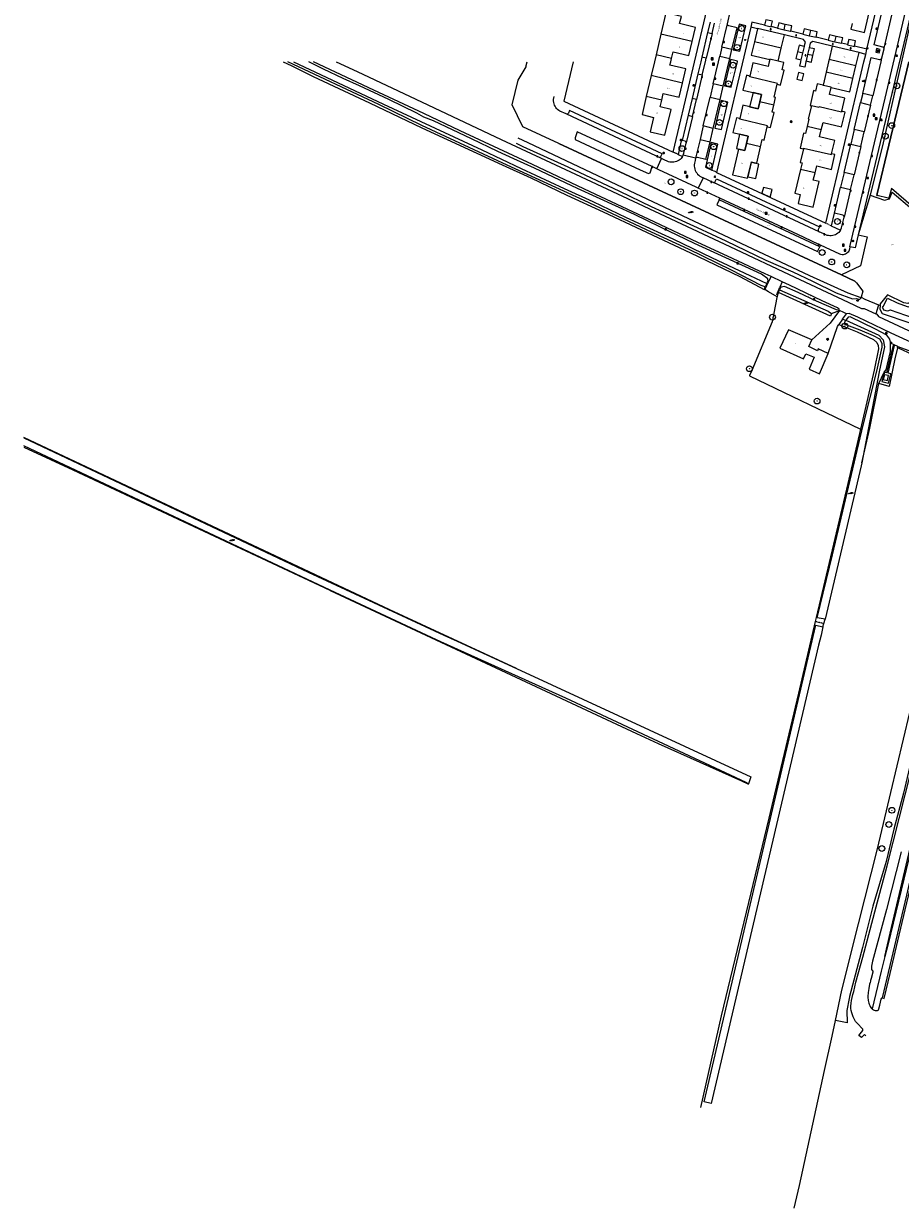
# Model space of a CAD drawing. Header units: metres. Extents: x 116958 to 118326, y 475500 to 477904.
# Tile 1 of 256: x 116958 to 117340, y 475500 to 476017. Entities that reach past the tile are written whole.
import ezdxf

# ---------------------------------------------------------------- set-up
doc = ezdxf.new("R2010")
doc.units = ezdxf.units.M
doc.header["$LTSCALE"] = 0.2
doc.linetypes.add('MATGRENS', pattern=[2, 1, -1])
doc.layers.get('0').update_dxf_attribs({"color": 6})
for name, color, linetype in [('B-WE-GR-BOOM-G', 252, 'Continuous'), ('B-WE-GR-GROENVOORZIENING-GV', 252, 'Continuous'), ('B-WE-GW-WATERGANG_INSTEEK-G', 252, 'Continuous'), ('B-WE-GW-WATERGANG_WATERLIJN-G', 252, 'Continuous'), ('B-WE-IE-MEUBILAIR-G', 252, 'Continuous'), ('B-WE-IE-MEUBILAIR_WEGMEUBILAIR_LICHTMAST-G', 252, 'Continuous'), ('B-WE-KL-DATA_KAST-G', 90, 'Continuous'), ('B-WE-KW-KUNSTWERK_WALBESCHERMING-GV', 252, 'Continuous'), ('B-WE-OG-BEBOUWING-GV', 252, 'Continuous'), ('B-WE-OG-HUISNUMMER-T25', 2, 'Continuous'), ('B-WE-OG-STRAATNAAM-T35', 3, 'Continuous'), ('B-WE-RI-HWA_KOLK_TROTTOIRKOLK-G', 252, 'Continuous'), ('B-WE-VH-MATERIAALGRENS-G', 252, 'MATGRENS'), ('B-WE-VH-VERHARDING_ASFALT-GV', 252, 'Continuous')]:
    doc.layers.add(name, color=color, linetype=linetype)
doc.layers.add('B-WE-RI-RIOOLPUT', color=31, linetype='Continuous', lineweight=0)
doc.styles.get("Standard").update_dxf_attribs({"font": 'isocp.shx'})

# ---------------------------------------------------------------- blocks, each defined once
blk = doc.blocks.new('BGTGV')
for p, q in [((0.0197, 0.04605), (-0.0497, 0.00595)), ((0.0433, 0.025), (-0.0433, -0.025)), ((0.0433, -0.025), (-0.0433, 0.025)), ((0.04965, 0.006), (-0.01975, 0.04605)), ((0.01965, -0.046), (-0.0494, -0.00615)), ((0.04955, -0.00605), (-0.0197, -0.046))]:
    blk.add_line(p, q)
blk = doc.blocks.new('BGT_GR')
at = {"insert": (0.04, 0.02), "char_height": 0.1, "attachment_point": 5, "line_spacing_factor": 0.8}
blk.add_mtext('{\\C256;grn}', dxfattribs=at)
blk = doc.blocks.new('BGTWT')
for centre, start_param, end_param in [((-0.024, -0.058), 5.873058, 6.693313), ((0.001, 0.072), 2.731465, 3.55172), ((0.027, -0.043), 5.873058, 6.693313), ((0.028, -0.058), 5.873058, 6.693313), ((0.053, 0.072), 2.731465, 3.55172), ((0.08, -0.043), 5.873058, 6.693313), ((0.106, 0.072), 2.731465, 3.55172), ((-0.106, 0.044), 2.731465, 3.55172), ((-0.08, -0.071), 5.873058, 6.693313), ((-0.053, 0.044), 2.731465, 3.55172), ((-0.05, 0.057), 2.731465, 3.55172), ((-0.027, -0.071), 5.873058, 6.693313), ((-0.001, 0.044), 2.731465, 3.55172), ((0.002, 0.057), 2.731465, 3.55172), ((0.055, 0.057), 2.731465, 3.55172)]:
    blk.add_ellipse(centre, major_axis=(0, 0.0627), ratio=0.52488, start_param=start_param, end_param=end_param)
blk = doc.blocks.new('CELQ70108')
for p, q in [((-0.6, 0.3), (0.6, 0.3)), ((-0.6, -0.3), (-0.6, 0.3)), ((-0.6, -0.3), (0.6, 0.3)), ((0.6, -0.3), (0.6, 0.3)), ((-0.6, -0.3), (0.6, -0.3))]:
    blk.add_line(p, q)
blk = doc.blocks.new('CELQ211865')
for p, q in [((-0.5, 0), (0.5, 0)), ((0.35, -0.34), (-0.35, 0.34)), ((0.35, 0.34), (-0.35, -0.34)), ((0, 0.53), (0, -0.47))]:
    blk.add_line(p, q)
blk = doc.blocks.new('Brandkr')
for p, q in [((-141, 141), (141, -141)), ((-141, -141), (141, 141))]:
    blk.add_line(p, q)
blk.add_circle((0, 0), 200)
at = {"oblique": 15}
blk.add_text('brk', height=180, dxfattribs=at).set_placement((172, 218))
blk = doc.blocks.new('Pbrd')
for points in [[(-400, -400), (400, -400), (400, 400), (-400, 400)], [(-200, -200), (200, -200), (200, 200), (-200, 200)]]:
    blk.add_lwpolyline(points, close=True)
blk = doc.blocks.new('Kvtrot')
blk.add_line((0, -420), (420, 0))
at = {"flags": 128}
blk.add_lwpolyline([(0, -420), (420, -420), (420, 0), (0, 0)], close=True, dxfattribs=at)
blk = doc.blocks.new('Bestboom')
h = blk.add_hatch(color=256)
h.dxf.hatch_style = 1
h.paths.add_polyline_path([(41, 0, 1), (-41, 0, 1)])
for radius in [1260, 41.1]:
    blk.add_circle((0, 0), radius)
blk = doc.blocks.new('CELQ75115')
for p, q in [((-0.1, 0.03), (-0.2, 0.01)), ((-0.2, 0.01), (-0.17, -0.01)), ((-0.12, 0.07), (-0.07, 0.16)), ((-0.12, 0.07), (-0.05, 0.03)), ((-0.06, -0.06), (-0.1, 0.03)), ((-0.07, 0.16), (0.07, 0.16)), ((0, 0.12), (-0.05, 0.03)), ((0.02, 0.08), (0, 0.12)), ((0.02, 0.08), (0, 0.06)), ((0, 0.06), (0.09, 0.06)), ((0.07, 0.16), (0.09, 0.13)), ((0.14, 0.06), (0.07, 0.01)), ((0.12, -0.08), (0.07, 0.01)), ((0.09, 0.06), (0.13, 0.15)), ((0.13, 0.15), (0.09, 0.13)), ((0.14, 0.06), (0.19, -0.03)), ((-0.19, -0.05), (-0.17, -0.01)), ((-0.1, -0.16), (-0.19, -0.05)), ((-0.09, -0.04), (-0.11, -0.08)), ((-0.11, -0.08), (-0.01, -0.08)), ((-0.01, -0.16), (-0.1, -0.16)), ((-0.09, -0.04), (-0.06, -0.06)), ((-0.01, -0.08), (-0.01, -0.16)), ((0.02, -0.12), (0.07, -0.04)), ((0.07, -0.2), (0.02, -0.12)), ((0.07, -0.04), (0.07, -0.08)), ((0.07, -0.08), (0.12, -0.08)), ((0.12, -0.16), (0.07, -0.16)), ((0.07, -0.16), (0.07, -0.2)), ((0.19, -0.03), (0.12, -0.16))]:
    blk.add_line(p, q)
at = {"flags": 128}
blk.add_lwpolyline([(-0.12, 0.25), (0.12, 0.25), (0.25, 0.12), (0.25, -0.12), (0.12, -0.25), (-0.12, -0.25), (-0.25, -0.12), (-0.25, 0.12), (-0.12, 0.25)], dxfattribs=at)

msp = doc.modelspace()

# ---------------------------------------------------------------- linework, layer by layer
at = {"layer": 'B-WE-GR-GROENVOORZIENING-GV', "flags": 128}
for points in [[(117278.094, 476014.437), (117275.196, 476015.124)], [(117281.204, 476016.025), (117275.687, 476017.311)], [(117286.797, 476014.691), (117284.116, 476015.351)], [(117298.508, 476006.634), (117298.97, 476008.581), (117298.123, 476009.768), (117289.819, 476011.715)], [(117297.878, 476012.08), (117292.56, 476013.338)], [(117310.684, 476006.793), (117302.193, 476008.825), (117301.092, 476008.095), (117300.663, 476006.119)], [(117308.983, 476009.461), (117303.638, 476010.734)], [(117317.408, 476007.477), (117314.743, 476008.099)], [(117325.755, 476005.442), (117320.337, 476006.764)], [(117325.282, 476003.208), (117322.368, 476003.974)], [(117299.232, 476000), (117298.69, 475997.608), (117296.528, 475998.1), (117296.967, 476000)], [(117296.967, 476000), (117297.169, 476000.875)], [(117299.311, 476000.348), (117299.232, 476000)], [(117199.381, 475969.492), (117198.519, 475966.895), (117198.544, 475966.045), (117226.897, 475952.88), (117230.481, 475951.323), (117231.286, 475951.609), (117232.077, 475954.26)], [(117327.218, 475941.817), (117322.037, 475924.554), (117325.971, 475923.624), (117323.004, 475911.065), (117314.689, 475907.035)], [(117260.369, 475937.617), (117304.272, 475917.311), (117305.223, 475919.313), (117261.408, 475939.766), (117260.369, 475937.617)], [(117261.408, 475939.766), (117261.727, 475940.483)], [(117305.55, 475920.031), (117305.223, 475919.313)], [(117286.619, 475897.465), (117286.569, 475897.211), (117284.502, 475886.617), (117275.639, 475865.318), (117274.649, 475863.221), (117274.54, 475862.991), (117323.06, 475839.795)], [(117323.285, 475897.28), (117324.945, 475896.505), (117330.907, 475894.033), (117331.561, 475893.762)], [(117313.808, 475891.479), (117309.839, 475886.002), (117301.79, 475878.696)], [(117330.907, 475894.033), (117330.269, 475891.938), (117329.704, 475890.081)], [(117308.902, 475872.797), (117312.916, 475884.555), (117313.568, 475885.479)], [(117294.074, 475500), (117296.447, 475509.988), (117302.165, 475536.744), (117307.245, 475560.049), (117310.676, 475575.082), (117312.103, 475581.83), (117314.919, 475595.151), (117322.139, 475624), (117330.414, 475656.791), (117336.284, 475681.288), (117344.554, 475716.158), (117352.466, 475746.763), (117359.099, 475772.877), (117367.033, 475807.145), (117374.341, 475841.174), (117374.623, 475842.643), (117376.061, 475850.141), (117376.04, 475850.497), (117375.929, 475852.404), (117373.121, 475857.681), (117372.11, 475859.581), (117350.341, 475870.035), (117341.206, 475874.422), (117339.173, 475875.259)], [(117339.173, 475875.259), (117337.998, 475870.429), (117335.566, 475858.395), (117330.952, 475859.73)], [(117335.282, 475859.85), (117336.201, 475863.97), (117335.142, 475864.225), (117337.874, 475876.307), (117337.253, 475876.447), (117334.384, 475864.382), (117333.478, 475864.588), (117332.389, 475860.595), (117335.282, 475859.85)], [(117339.173, 475875.259), (117339.296, 475875.764), (117336.06, 475877.251)], [(117339.296, 475875.764), (117346.876, 475873.037), (117347.286, 475873.029), (117347.947, 475873.015), (117353.867, 475871.834), (117365.435, 475866.586), (117375.966, 475861.225), (117378.503, 475858.58), (117379.311, 475857.738), (117381.01, 475853.481), (117380.901, 475851.41), (117380.775, 475849.018)], [(117380.775, 475849.018), (117380.669, 475847.012), (117379.222, 475838.445), (117375.975, 475823.986), (117372.689, 475807.473), (117369.737, 475793.286), (117365.234, 475772.928), (117359.484, 475748.023), (117345.508, 475697.135), (117341.738, 475681.025), (117337.61, 475665.368), (117334.148, 475651.248), (117328.389, 475631.826), (117323.817, 475613.79), (117318.27, 475592.32), (117318.234, 475592.183), (117318.095, 475591.464), (117317.09, 475586.296), (117317.171, 475580.922), (117312.103, 475581.83)], [(117333.556, 475609.777), (117335.912, 475619.97), (117348.185, 475671.849), (117369.539, 475762.528), (117379.805, 475805.263), (117389.597, 475847.172)], [(117332.599, 475591.766), (117343.256, 475636.588), (117350.036, 475666.117), (117352.929, 475678.425), (117358.017, 475700.07), (117364.217, 475726.262), (117366.583, 475736.141), (117369.893, 475750.52), (117380.137, 475793.76), (117382.698, 475804.578)]]:
    msp.add_lwpolyline(points, dxfattribs=at)
at = {"layer": 'B-WE-GW-WATERGANG_INSTEEK-G'}
msp.add_line((117117.731, 475760.992), (116958.029, 475836.137), dxfattribs=at)
at = {"layer": 'B-WE-GW-WATERGANG_INSTEEK-G', "flags": 128}
for points in [[(117346.498, 476025.162), (117332.856, 475964.593), (117327.218, 475941.817)], [(117071.231, 476000), (117074.74, 475998.44), (117084.355, 475993.581), (117108.915, 475982.081), (117131.735, 475971.183), (117166.795, 475955.108), (117179.188, 475949.342), (117194.897, 475941.834), (117210.8, 475934.628), (117227.493, 475926.682), (117248.857, 475916.676), (117270.396, 475906.322), (117281.064, 475900.677)], [(117282.669, 475904.261), (117282.542, 475905.347), (117279.785, 475907.305), (117264.253, 475914.431), (117250.608, 475920.812), (117235.767, 475927.913), (117224.415, 475933.402), (117199.53, 475944.746), (117189.136, 475949.625), (117180.865, 475953.622), (117171.771, 475957.627), (117164.883, 475960.836), (117153.33, 475966.36), (117136.808, 475974.189), (117132.553, 475975.839), (117129.499, 475977.649), (117117.337, 475983.534), (117104.497, 475989.559), (117097.345, 475992.715), (117088.807, 475996.824), (117082.464, 476000)], [(117172.765, 475964.489), (117175.77, 475963.009), (117195.436, 475954.22), (117217.933, 475943.598), (117231.658, 475936.928), (117241.818, 475932.239), (117251.728, 475927.731), (117264.244, 475921.861), (117281.764, 475913.503), (117293.561, 475908.383), (117302.055, 475904.324), (117312.464, 475899.262), (117319.511, 475896.566), (117321.269, 475896.816), (117322.607, 475896.3), (117323.237, 475897.108)], [(117327.218, 475941.817), (117333.461, 475939.634), (117335.702, 475940.178)], [(117335.702, 475940.178), (117336.865, 475943.106), (117345.36, 475935.908), (117359.002, 475922.159), (117347.936, 475897.995), (117346.727, 475896.288), (117343.629, 475894.599), (117341.978, 475894.93), (117334.838, 475898.391), (117331.632, 475894.395), (117331.561, 475893.762)], [(117310.404, 475890.256), (117313.808, 475891.479), (117312.615, 475891.813), (117312.579, 475891.828), (117303.79, 475895.667), (117295.874, 475899.412), (117289.863, 475902.012), (117288.399, 475901.73), (117288.083, 475901.533)], [(117331.561, 475893.762), (117331.377, 475892.137), (117332.483, 475890.249), (117344.529, 475886.14), (117347.978, 475886.967)], [(117316.494, 475887.11), (117315.148, 475887.719), (117313.568, 475885.479), (117321.492, 475882.224), (117328.734, 475878.876), (117330.198, 475877.591), (117330.76, 475876.319), (117330.871, 475874.82), (117328.967, 475865.507), (117323.06, 475839.795), (117317.443, 475816.105), (117303.681, 475757.628), (117303.26, 475755.84)], [(117336.06, 475877.251), (117336.052, 475877.666), (117336.04, 475877.745), (117335.843, 475878.959), (117335.827, 475879.057), (117334.542, 475880.827), (117329.5, 475883.413), (117318.559, 475888.729), (117317.585, 475888.588), (117317.19, 475888.082), (117316.565, 475887.281)], [(117330.952, 475859.73), (117333.323, 475864.627), (117334.138, 475865.604), (117336.126, 475873.667), (117336.06, 475877.251)], [(117323.558, 475825.156), (117327.051, 475840.291), (117330.952, 475859.73)], [(116958.029, 475831.982), (116979.486, 475821.978), (117091.613, 475769.535)], [(117091.613, 475769.535), (117091.704, 475769.493), (117225.284, 475707.017), (117234.835, 475702.716), (117271.066, 475686.402), (117274.166, 475684.955), (117274.23, 475685.15)], [(117172.905, 475735.372), (117117.731, 475760.992)], [(117303.26, 475755.84), (117295.92, 475724.654), (117285.56, 475680.639), (117283.045, 475670.192), (117262.277, 475583.933), (117253.247, 475544.001)], [(117307.017, 475754.991), (117307.59, 475756.97)], [(117306.6, 475753.55), (117307.017, 475754.991)]]:
    msp.add_lwpolyline(points, dxfattribs=at)
at = {"layer": 'B-WE-GW-WATERGANG_WATERLIJN-G'}
msp.add_line((117091.68, 475769.56), (116958.029, 475832.51), dxfattribs=at)
at = {"layer": 'B-WE-GW-WATERGANG_WATERLIJN-G', "flags": 128}
for points in [[(117281.482, 475901.843), (117279.682, 475902.417), (117266.792, 475909.146), (117248.049, 475918.24), (117231.821, 475925.714), (117202.492, 475939.473), (117168.875, 475954.949), (117131.735, 475972.281), (117112.881, 475981.318), (117073.283, 476000)], [(117075.678, 476000), (117090.016, 475993.316), (117114.985, 475981.547), (117157.783, 475961.61), (117175.002, 475953.41), (117193.72, 475944.718), (117206.315, 475939.008), (117220.871, 475932.134), (117241.112, 475922.715), (117258.353, 475914.504), (117274.675, 475906.817), (117282.168, 475903.24)], [(117335.333, 475940.484), (117335.128, 475940.531), (117330.308, 475941.642), (117330.147, 475941.679), (117330.259, 475942.426), (117335.372, 475963.649), (117344.068, 476000)], [(117323.237, 475897.108), (117317.583, 475899.072), (117300.932, 475906.594), (117268.565, 475921.853), (117222.28, 475943.776), (117178.127, 475964.602), (117173.734, 475966.666)], [(117191.393, 475964.372), (117314.689, 475907.035)], [(117354.192, 475890.285), (117348.002, 475888.313), (117346.069, 475888.117), (117336.066, 475891.674), (117335.992, 475891.646), (117334.766, 475891.175), (117333.177, 475891.647), (117332.698, 475892.767), (117332.654, 475892.87), (117332.849, 475893.229), (117334.82, 475896.862), (117339.061, 475894.866), (117343.392, 475893.337), (117343.898, 475893.158), (117347.989, 475895.272), (117348.265, 475895.904), (117360.02, 475922.829), (117352.464, 475930.908), (117336.482, 475944.796), (117335.333, 475940.484)], [(117314.689, 475907.035), (117320.524, 475904.321), (117321.332, 475903.617), (117324.031, 475899.966), (117323.285, 475897.28)], [(117287.672, 475900.53), (117308.957, 475891.171), (117310.404, 475890.256)], [(117310.404, 475890.256), (117309.946, 475889.051), (117287.213, 475899.413)], [(117323.285, 475897.28), (117323.237, 475897.108)], [(117307.59, 475756.97), (117304.09, 475757.55), (117310.8, 475784.94), (117324.13, 475841.57), (117330.093, 475865.045), (117332.519, 475875.528), (117332.443, 475877.091), (117331.514, 475878.993), (117328.753, 475880.515), (117322.853, 475882.978), (117315.86, 475885.57), (117316.494, 475887.11)], [(117316.494, 475887.11), (117316.565, 475887.281)], [(117316.565, 475887.281), (117330.949, 475880.723), (117332.955, 475878.7), (117333.527, 475875.714), (117331.221, 475864.823), (117323.558, 475825.156)], [(116958.029, 475836.037), (117082.07, 475777.42)], [(117323.558, 475825.156), (117323.3, 475823.82), (117307.59, 475756.97)], [(117082.07, 475777.42), (117141.263, 475750.003), (117147.04, 475747.29), (117172.905, 475735.372)], [(117274.23, 475685.15), (117273.197, 475685.634), (117194.46, 475722.54), (117139.96, 475747.04), (117133.749, 475750), (117091.68, 475769.56)], [(117257.81, 475545.72), (117254.87, 475546.39), (117274.84, 475632.14), (117303.6, 475754.25), (117306.6, 475753.55)], [(117306.6, 475753.55), (117305.87, 475750), (117304.76, 475745.61), (117257.81, 475545.72)], [(117172.905, 475735.372), (117275.218, 475688.228), (117274.23, 475685.15)]]:
    msp.add_lwpolyline(points, dxfattribs=at)
at = {"layer": 'B-WE-KW-KUNSTWERK_WALBESCHERMING-GV', "flags": 128}
for points in [[(117320.524, 475904.321), (117314.689, 475907.035), (117191.393, 475964.372), (117175.771, 475971.637), (117171.055, 475981.21), (117173.678, 475992.05), (117177.133, 475997.828), (117177.255, 475998.352), (117177.64, 476000)], [(117344.068, 476000), (117335.372, 475963.649), (117330.259, 475942.426), (117330.147, 475941.679), (117330.308, 475941.642)]]:
    msp.add_lwpolyline(points, dxfattribs=at)
at = {"layer": 'B-WE-OG-BEBOUWING-GV', "flags": 128}
for points in [[(117319.34, 476016.683), (117318.761, 476014.243), (117324.772, 476012.829), (117327.552, 476024.488), (117321.75, 476025.861)], [(117249.608, 476008.86), (117251.052, 476015.013), (117244.136, 476016.636), (117244.879, 476019.802), (117238.139, 476021.383), (117235.956, 476012.062)], [(117288.428, 476005.916), (117289.819, 476011.715), (117289.827, 476011.749), (117278.109, 476014.503), (117278.094, 476014.437), (117276.745, 476008.719)], [(117281.192, 476015.974), (117284.104, 476015.303), (117284.116, 476015.351), (117284.647, 476017.661), (117281.735, 476018.332), (117281.204, 476016.025), (117281.192, 476015.974)], [(117290.216, 476016.302), (117287.334, 476016.979), (117286.797, 476014.691), (117286.785, 476014.643), (117289.667, 476013.966)], [(117289.667, 476013.966), (117290.216, 476016.302)], [(117289.667, 476013.966), (117292.549, 476013.289), (117292.56, 476013.338), (117293.097, 476015.626), (117290.216, 476016.302)], [(117301.293, 476013.695), (117298.413, 476014.369), (117297.878, 476012.08), (117297.867, 476012.032), (117300.747, 476011.358)], [(117235.956, 476012.062), (117233.833, 476002.993)], [(117249.608, 476008.86), (117235.956, 476012.062)], [(117240.557, 476001.418), (117241.247, 476004.362), (117248.172, 476002.737), (117249.608, 476008.86)], [(117276.745, 476008.719), (117275.371, 476002.897), (117283.467, 476001.03)], [(117288.428, 476005.916), (117276.745, 476008.719)], [(117300.747, 476011.358), (117301.293, 476013.695)], [(117300.747, 476011.358), (117303.627, 476010.685), (117303.638, 476010.734), (117304.173, 476013.022), (117301.293, 476013.695)], [(117312.404, 476011.067), (117309.524, 476011.748), (117308.983, 476009.461), (117308.971, 476009.413), (117311.852, 476008.732)], [(117311.852, 476008.732), (117312.404, 476011.067)], [(117311.852, 476008.732), (117314.732, 476008.051), (117314.743, 476008.099), (117315.284, 476010.386), (117312.404, 476011.067)], [(117317.408, 476007.477), (117317.397, 476007.428), (117320.325, 476006.715), (117320.337, 476006.764), (117320.897, 476009.066), (117317.97, 476009.779), (117317.408, 476007.477)], [(117287.074, 476000.273), (117288.428, 476005.916)], [(117295.523, 476004.297), (117294.849, 476001.418), (117297.169, 476000.875), (117297.205, 476000.867), (117297.879, 476003.745)], [(117297.879, 476003.745), (117298.552, 476006.624), (117298.508, 476006.634), (117296.196, 476007.175), (117295.523, 476004.297)], [(117297.879, 476003.745), (117295.523, 476004.297)], [(117302.284, 476002.698), (117302.957, 476005.585), (117300.663, 476006.119), (117300.609, 476006.132), (117299.937, 476003.245)], [(117321.433, 476000), (117322.368, 476003.974), (117322.383, 476004.034), (117310.701, 476006.865), (117310.684, 476006.793), (117309.32, 476001.003)], [(117233.132, 476000), (117231.714, 475993.945)], [(117233.833, 476002.993), (117233.132, 476000)], [(117240.557, 476001.418), (117233.833, 476002.993)], [(117245.379, 475990.738), (117246.824, 475996.896), (117239.88, 475998.526), (117240.225, 476000)], [(117240.225, 476000), (117240.557, 476001.418)], [(117283.223, 476000), (117282.743, 475997.975), (117276.116, 475999.514), (117274.75, 475993.742)], [(117283.467, 476001.03), (117283.223, 476000)], [(117287.074, 476000.273), (117287.063, 476000.23), (117283.477, 476001.074), (117283.467, 476001.03)], [(117286.707, 475990.172), (117288.167, 475989.829), (117289.702, 475996.318), (117288.874, 475996.512), (117289.626, 475999.676), (117288.241, 476000)], [(117288.241, 476000), (117287.074, 476000.273)], [(117299.937, 476003.245), (117299.264, 476000.359), (117299.311, 476000.348), (117300.805, 476000)], [(117302.284, 476002.698), (117299.937, 476003.245)], [(117300.805, 476000), (117301.612, 475999.812), (117301.656, 476000)], [(117301.656, 476000), (117302.284, 476002.698)], [(117309.084, 476000), (117308.011, 475995.45)], [(117309.32, 476001.003), (117309.084, 476000)], [(117313.578, 476000), (117309.32, 476001.003)], [(117321.02, 475998.247), (117313.578, 476000)], [(117321.02, 475998.247), (117321.433, 476000)], [(117231.714, 475993.945), (117229.59, 475984.876)], [(117245.379, 475990.738), (117231.714, 475993.945)], [(117274.75, 475993.742), (117273.27, 475994.09), (117271.752, 475987.589), (117279.824, 475985.686), (117279.092, 475982.579)], [(117286.707, 475990.172), (117286.799, 475990.562), (117274.676, 475993.43), (117274.75, 475993.742)], [(117297.521, 475991.86), (117298.249, 475994.791), (117295.91, 475995.372), (117295.182, 475992.441), (117297.521, 475991.86)], [(117308.011, 475995.45), (117306.676, 475989.784)], [(117319.712, 475992.693), (117308.011, 475995.45)], [(117319.712, 475992.693), (117321.02, 475998.247)], [(117236.321, 475983.298), (117237.009, 475986.229), (117243.939, 475984.599), (117245.379, 475990.738)], [(117285.233, 475981.132), (117285.995, 475984.368), (117285.372, 475984.515), (117286.707, 475990.172)], [(117306.676, 475989.784), (117304.118, 475990.384), (117303.381, 475987.253), (117302.531, 475987.453), (117300.997, 475980.944), (117301.591, 475980.805)], [(117310.251, 475988.821), (117310.264, 475988.879), (117306.662, 475989.725), (117306.676, 475989.784)], [(117314.806, 475978.419), (117316.166, 475984.198), (117309.529, 475985.759), (117310.251, 475988.821)], [(117310.251, 475988.821), (117318.351, 475986.916), (117319.712, 475992.693)], [(117229.59, 475984.876), (117227.731, 475976.938), (117232.725, 475975.755), (117231.258, 475969.515), (117237.733, 475967.983), (117240.385, 475979.183), (117235.62, 475980.306), (117236.321, 475983.298)], [(117236.321, 475983.298), (117229.59, 475984.876)], [(117276.175, 475986.546), (117274.639, 475980.351)], [(117279.824, 475985.686), (117276.175, 475986.546)], [(117279.092, 475982.579), (117279.824, 475985.686)], [(117279.092, 475982.579), (117278.361, 475979.471), (117271.743, 475981.035), (117270.385, 475975.263)], [(117274.639, 475980.351), (117278.361, 475979.471), (117279.092, 475982.579)], [(117285.233, 475981.132), (117279.092, 475982.579)], [(117282.358, 475971.674), (117283.808, 475971.331), (117285.337, 475977.825), (117284.5, 475978.022), (117285.233, 475981.132)], [(117301.591, 475980.805), (117300.238, 475975.104), (117300.511, 475975.04), (117299.746, 475971.796)], [(117314.806, 475978.419), (117314.724, 475978.069), (117304.995, 475980.377), (117304.912, 475980.027), (117301.591, 475980.805)], [(117305.924, 475970.338), (117306.661, 475973.459), (117314.739, 475971.57), (117316.271, 475978.075), (117314.806, 475978.419)], [(117270.385, 475975.263), (117268.926, 475975.609), (117267.377, 475969.086), (117273.978, 475967.525), (117273.256, 475964.428)], [(117282.358, 475971.674), (117282.457, 475972.096), (117270.312, 475974.952), (117270.385, 475975.263)], [(117270.295, 475968.396), (117268.889, 475962.181)], [(117273.978, 475967.525), (117270.295, 475968.396)], [(117273.256, 475964.428), (117273.978, 475967.525)], [(117279.439, 475962.973), (117280.171, 475966.081), (117280.997, 475965.886), (117282.358, 475971.674)], [(117299.746, 475971.796), (117299.016, 475968.705), (117298.186, 475968.899), (117296.637, 475962.333), (117298.081, 475961.993)], [(117305.924, 475970.338), (117299.746, 475971.796)], [(117310.426, 475959.92), (117311.79, 475965.683), (117305.187, 475967.217), (117305.924, 475970.338)], [(117273.256, 475964.428), (117272.532, 475961.322), (117269.872, 475961.949), (117267.21, 475950.739), (117273.733, 475949.202), (117275.421, 475956.365), (117277.755, 475955.815), (117279.439, 475962.973)], [(117269.872, 475961.949), (117272.532, 475961.322), (117273.256, 475964.428)], [(117279.439, 475962.973), (117273.256, 475964.428)], [(117298.081, 475961.993), (117298.175, 475962.392), (117310.332, 475959.521), (117310.426, 475959.92)], [(117268.889, 475962.181), (117269.872, 475961.949)], [(117298.081, 475961.993), (117296.701, 475956.146), (117297.539, 475955.943), (117296.843, 475952.99)], [(117303.171, 475951.506), (117303.903, 475954.61), (117310.368, 475953.087), (117311.891, 475959.582), (117310.426, 475959.92)], [(117277.312, 475949.115), (117278.706, 475955.302), (117275.348, 475956.057), (117273.887, 475949.857), (117277.312, 475949.115)], [(117296.843, 475952.99), (117294.408, 475942.659), (117296.75, 475942.106), (117295.814, 475938.133), (117302.314, 475936.613), (117304.931, 475947.817), (117302.424, 475948.336), (117303.171, 475951.506)], [(117303.171, 475951.506), (117296.843, 475952.99)], [(117280.645, 475945.234), (117280.039, 475942.705), (117283.646, 475941.02), (117284.437, 475944.326), (117280.645, 475945.234)], [(117281.064, 475900.677), (117281.1, 475900.776), (117281.482, 475901.843)], [(117281.34, 475900.632), (117281.321, 475900.565), (117281.064, 475900.677)], [(117282.958, 475904.114), (117282.798, 475903.819), (117281.34, 475900.632)], [(117282.168, 475903.24), (117281.482, 475901.843)], [(117282.168, 475903.24), (117282.516, 475903.951), (117282.669, 475904.261)], [(117282.669, 475904.261), (117282.958, 475904.114)], [(117286.777, 475898.351), (117286.478, 475898.473), (117287.78, 475901.653)], [(117287.213, 475899.413), (117287.672, 475900.53)], [(117288.083, 475901.533), (117287.672, 475900.53)], [(117287.78, 475901.653), (117288.083, 475901.533)], [(117287.213, 475899.413), (117286.777, 475898.351)], [(117291.603, 475883.168), (117287.892, 475875.064), (117298.144, 475870.439), (117299.117, 475872.642), (117302.759, 475871.131), (117300.617, 475865.949), (117305.105, 475863.969), (117308.902, 475872.797), (117304.574, 475874.793), (117304.253, 475873.955), (117300.502, 475875.779), (117301.79, 475878.696), (117291.603, 475883.168)], [(117335.227, 475863.196), (117333.441, 475863.542), (117332.972, 475861.404), (117334.745, 475861), (117335.227, 475863.196)]]:
    msp.add_lwpolyline(points, dxfattribs=at)
at = {"layer": 'B-WE-VH-MATERIAALGRENS-G', "flags": 128}
for points in [[(117243.443, 475959.62), (117241.313, 475960.585)], [(117256.137, 475957.268), (117255.6, 475957.394)], [(117260.276, 475951.765), (117258.16, 475952.783)], [(117335.702, 475940.178), (117335.333, 475940.484)], [(117310.27, 475928.473), (117307.893, 475929.612)], [(117307.017, 475754.991), (117303.26, 475755.84)]]:
    msp.add_lwpolyline(points, dxfattribs=at)
at = {"layer": 'B-WE-VH-VERHARDING_ASFALT-GV'}
for p, q in [((117241.313, 475960.585), (117260.489, 476041.776)), ((117325.755, 476005.442), (117331.553, 476029.666)), ((117346.25, 476026.479), (117322.037, 475924.554)), ((117264.964, 476016.59), (117266.307, 476022.33)), ((117328.947, 476007.342), (117332.791, 476023.417)), ((117337.159, 476022.759), (117333.174, 476005.963)), ((117333.763, 475984.064), (117342.679, 476021.801)), ((117257.397, 476017.226), (117256.35, 476012.806)), ((117258.298, 476012.346), (117259.343, 476016.766)), ((117275.196, 476015.124), (117260.276, 475951.765)), ((117262.536, 476006.316), (117264.964, 476016.59)), ((117264.952, 476016.359), (117264.964, 476016.59)), ((117265.011, 476016.135), (117264.952, 476016.359)), ((117265.135, 476015.939), (117265.011, 476016.135)), ((117265.312, 476015.79), (117265.135, 476015.939)), ((117265.526, 476015.701), (117265.312, 476015.79)), ((117269.179, 476014.872), (117265.526, 476015.701)), ((117266.901, 476005.285), (117269.179, 476014.872)), ((117270.059, 476016.348), (117267.432, 476005.28)), ((117272.964, 476015.658), (117270.059, 476016.348)), ((117270.338, 476004.59), (117272.964, 476015.658)), ((117275.687, 476017.311), (117275.196, 476015.124)), ((117256.35, 476012.806), (117253.816, 476002.069)), ((117258.298, 476012.346), (117255.758, 476001.609)), ((117256.35, 476012.806), (117258.298, 476012.346)), ((117262.536, 476006.316), (117261.611, 476002.403)), ((117266.901, 476005.285), (117262.536, 476006.316)), ((117265.971, 476001.373), (117266.901, 476005.285)), ((117267.432, 476005.28), (117270.338, 476004.59)), ((117325.282, 476003.208), (117325.755, 476005.442)), ((117332.715, 476006.415), (117328.947, 476007.342)), ((117329.995, 476005.759), (117329.629, 476004.217)), ((117329.629, 476004.217), (117331.185, 476003.848)), ((117331.551, 476005.39), (117329.995, 476005.759)), ((117331.185, 476003.848), (117331.551, 476005.39)), ((117333.194, 476005.549), (117332.229, 476001.584)), ((117332.912, 476006.313), (117332.715, 476006.415)), ((117333.069, 476006.158), (117332.912, 476006.313)), ((117333.174, 476005.963), (117333.069, 476006.158)), ((117333.174, 476005.963), (117333.213, 476005.757)), ((117333.213, 476005.757), (117333.194, 476005.549)), ((117110.693, 475987.596), (117084.435, 476000)), ((117094.291, 476000), (117103.412, 475995.7)), ((117197.685, 476000), (117193.603, 475982.789)), ((117253.327, 476000), (117252.078, 475994.714)), ((117253.816, 476002.069), (117253.327, 476000)), ((117255.758, 476001.609), (117253.816, 476002.069)), ((117254.019, 475994.255), (117255.378, 476000)), ((117255.378, 476000), (117255.758, 476001.609)), ((117258.776, 475990.4), (117261.043, 476000)), ((117261.043, 476000), (117261.611, 476002.403)), ((117261.611, 476002.403), (117265.971, 476001.373)), ((117263.148, 475989.367), (117265.971, 476001.373)), ((117266.189, 476000), (117263.727, 475989.563)), ((117266.423, 476000.99), (117266.189, 476000)), ((117269.364, 476000.296), (117266.423, 476000.99)), ((117266.669, 475988.869), (117269.294, 476000)), ((117269.294, 476000), (117269.364, 476000.296)), ((117307.893, 475929.612), (117324.524, 476000)), ((117323.962, 475986.112), (117327.234, 476000)), ((117324.524, 476000), (117325.282, 476003.208)), ((117327.234, 476000), (117327.687, 476001.923)), ((117327.687, 476001.923), (117331.353, 476001.002)), ((117331.856, 476000), (117328.336, 475985.08)), ((117331.353, 476001.002), (117331.572, 476000.988)), ((117331.572, 476000.988), (117331.786, 476001.04)), ((117331.786, 476001.04), (117331.975, 476001.153)), ((117332.214, 476001.516), (117331.856, 476000)), ((117331.975, 476001.153), (117332.122, 476001.316)), ((117332.122, 476001.316), (117332.214, 476001.516)), ((117332.229, 476001.584), (117332.214, 476001.516)), ((117103.412, 475995.7), (117128.995, 475983.727)), ((117252.078, 475994.714), (117249.55, 475983.996)), ((117254.019, 475994.255), (117251.484, 475983.539)), ((117252.078, 475994.714), (117254.019, 475994.255)), ((117258.776, 475990.4), (117257.404, 475984.596)), ((117263.148, 475989.367), (117258.776, 475990.4)), ((117261.776, 475983.563), (117263.148, 475989.367)), ((117263.727, 475989.563), (117266.669, 475988.869)), ((117132.608, 475977.408), (117110.693, 475987.596)), ((117128.995, 475983.727), (117166.254, 475966.15)), ((117189.144, 475982.907), (117189.147, 475983.511)), ((117189.208, 475982.307), (117189.144, 475982.907)), ((117189.147, 475983.511), (117189.342, 475984.804)), ((117249.55, 475983.996), (117247.824, 475976.649)), ((117251.484, 475983.539), (117249.55, 475983.996)), ((117249.746, 475976.194), (117251.484, 475983.539)), ((117254.429, 475972.003), (117257.404, 475984.596)), ((117257.404, 475984.596), (117261.776, 475983.563)), ((117258.818, 475970.966), (117261.776, 475983.563)), ((117262.249, 475983.07), (117259.442, 475971.071)), ((117265.124, 475982.398), (117262.249, 475983.07)), ((117323.962, 475986.112), (117323.028, 475982.182)), ((117328.336, 475985.08), (117323.962, 475986.112)), ((117327.408, 475981.149), (117328.336, 475985.08)), ((117329.866, 475967.748), (117333.763, 475984.064)), ((117189.339, 475981.718), (117189.208, 475982.307)), ((117189.535, 475981.147), (117189.339, 475981.718)), ((117189.794, 475980.602), (117189.535, 475981.147)), ((117190.113, 475980.09), (117189.794, 475980.602)), ((117190.487, 475979.616), (117190.113, 475980.09)), ((117190.911, 475979.187), (117190.487, 475979.616)), ((117191.381, 475978.808), (117190.911, 475979.187)), ((117191.891, 475978.485), (117191.381, 475978.808)), ((117194.582, 475977.234), (117191.891, 475978.485)), ((117193.603, 475982.789), (117241.313, 475960.585)), ((117196.114, 475978.754), (117195.626, 475977.593)), ((117236.456, 475959.907), (117196.114, 475978.754)), ((117262.317, 475970.398), (117265.124, 475982.398)), ((117320.277, 475970.474), (117323.028, 475982.182)), ((117323.028, 475982.182), (117327.408, 475981.149)), ((117327.408, 475981.149), (117324.646, 475969.443)), ((117148.449, 475969.945), (117132.608, 475977.408)), ((117194.861, 475977.174), (117194.582, 475977.234)), ((117195.088, 475977.196), (117194.861, 475977.174)), ((117236.252, 475957.802), (117194.861, 475977.174)), ((117195.301, 475977.278), (117195.088, 475977.196)), ((117195.485, 475977.413), (117195.301, 475977.278)), ((117195.626, 475977.593), (117195.485, 475977.413)), ((117247.824, 475976.649), (117245.235, 475965.696)), ((117249.746, 475976.194), (117247.018, 475964.659)), ((117247.824, 475976.649), (117249.746, 475976.194)), ((117180, 475955.178), (117148.449, 475969.945)), ((117232.077, 475954.26), (117199.381, 475969.492)), ((117254.429, 475972.003), (117253.045, 475966.145)), ((117258.818, 475970.966), (117254.429, 475972.003)), ((117257.442, 475965.106), (117258.818, 475970.966)), ((117259.442, 475971.071), (117262.317, 475970.398)), ((117320.277, 475970.474), (117318.752, 475964.117)), ((117324.646, 475969.443), (117320.277, 475970.474)), ((117322.496, 475936.495), (117329.866, 475967.748)), ((117323.145, 475963.081), (117324.646, 475969.443)), ((117166.254, 475966.15), (117196.455, 475952.064)), ((117244.816, 475965.526), (117243.443, 475959.62)), ((117245.135, 475965.471), (117244.816, 475965.526)), ((117245.235, 475965.696), (117245.135, 475965.471)), ((117246.533, 475965.381), (117245.235, 475965.696)), ((117245.965, 475960.218), (117246.973, 475964.467)), ((117246.742, 475965.275), (117246.533, 475965.381)), ((117246.903, 475965.106), (117246.742, 475965.275)), ((117246.999, 475964.892), (117246.903, 475965.106)), ((117246.973, 475964.467), (117247.018, 475964.659)), ((117247.018, 475964.659), (117246.999, 475964.892)), ((117253.045, 475966.145), (117251.099, 475957.909)), ((117253.045, 475966.145), (117257.442, 475965.106)), ((117255.6, 475957.394), (117257.442, 475965.106)), ((117257.907, 475964.79), (117256.137, 475957.268)), ((117260.827, 475964.116), (117257.907, 475964.79)), ((117258.16, 475952.783), (117260.827, 475964.116)), ((117315.85, 475951.743), (117318.752, 475964.117)), ((117318.752, 475964.117), (117323.145, 475963.081)), ((117323.145, 475963.081), (117320.226, 475950.71)), ((117234.115, 475953.287), (117236.277, 475957.791)), ((117235.854, 475958.536), (117235.914, 475958.75)), ((117235.861, 475958.315), (117235.854, 475958.536)), ((117235.936, 475958.106), (117235.861, 475958.315)), ((117235.914, 475958.75), (117236.456, 475959.907)), ((117236.07, 475957.929), (117235.936, 475958.106)), ((117236.252, 475957.802), (117236.07, 475957.929)), ((117236.277, 475957.791), (117236.252, 475957.802)), ((117237.158, 475957.344), (117236.277, 475957.791)), ((117239.248, 475956.416), (117237.158, 475957.344)), ((117243.851, 475957.053), (117243.334, 475956.748)), ((117243.443, 475959.62), (117245.418, 475958.725)), ((117244.331, 475957.414), (117243.851, 475957.053)), ((117244.768, 475957.827), (117244.331, 475957.414)), ((117245.155, 475958.286), (117244.768, 475957.827)), ((117245.418, 475958.725), (117245.155, 475958.286)), ((117245.418, 475958.725), (117245.644, 475959.25)), ((117245.644, 475959.25), (117245.965, 475960.218)), ((117251.099, 475957.909), (117245.644, 475959.25)), ((117251.099, 475957.909), (117250.884, 475956.934)), ((117251.254, 475958.099), (117251.099, 475957.909)), ((117251.458, 475958.236), (117251.254, 475958.099)), ((117251.693, 475958.307), (117251.458, 475958.236)), ((117251.938, 475958.306), (117251.693, 475958.307)), ((117255.6, 475957.394), (117251.938, 475958.306)), ((117256.137, 475957.268), (117255.381, 475954.058)), ((117205.104, 475943.352), (117180, 475955.178)), ((117196.455, 475952.064), (117225.997, 475938.139)), ((117234.115, 475953.287), (117232.077, 475954.26)), ((117235.032, 475952.815), (117234.115, 475953.287)), ((117251.356, 475945.294), (117235.032, 475952.815)), ((117239.829, 475956.263), (117239.248, 475956.416)), ((117240.423, 475956.177), (117239.829, 475956.263)), ((117241.024, 475956.158), (117240.423, 475956.177)), ((117241.623, 475956.207), (117241.024, 475956.158)), ((117242.212, 475956.322), (117241.623, 475956.207)), ((117242.785, 475956.504), (117242.212, 475956.322)), ((117243.334, 475956.748), (117242.785, 475956.504)), ((117250.537, 475955.13), (117250.536, 475954.492)), ((117250.536, 475954.492), (117250.607, 475953.857)), ((117250.611, 475955.765), (117250.537, 475955.13)), ((117250.607, 475953.857), (117250.749, 475953.234)), ((117250.884, 475956.934), (117250.611, 475955.765)), ((117250.749, 475953.234), (117250.961, 475952.631)), ((117250.961, 475952.631), (117251.239, 475952.056)), ((117251.239, 475952.056), (117251.581, 475951.517)), ((117255.381, 475954.058), (117258.16, 475952.783)), ((117251.581, 475951.517), (117251.981, 475951.019)), ((117251.981, 475951.019), (117252.436, 475950.57)), ((117254.352, 475949.435), (117252.271, 475944.883)), ((117252.436, 475950.57), (117252.938, 475950.175)), ((117252.938, 475950.175), (117253.481, 475949.839)), ((117253.481, 475949.839), (117254.352, 475949.435)), ((117258.703, 475947.401), (117254.352, 475949.435)), ((117258.866, 475947.325), (117258.703, 475947.401)), ((117304.947, 475925.823), (117258.866, 475947.325)), ((117258.866, 475947.325), (117259.073, 475947.295)), ((117259.073, 475947.295), (117259.279, 475947.332)), ((117259.279, 475947.332), (117259.463, 475947.431)), ((117259.463, 475947.431), (117259.606, 475947.583)), ((117259.606, 475947.583), (117259.694, 475947.773)), ((117259.694, 475947.773), (117260.236, 475948.884)), ((117260.236, 475948.884), (117305.155, 475927.95)), ((117260.276, 475951.765), (117284.014, 475940.721)), ((117315.85, 475951.743), (117314.313, 475945.378)), ((117320.226, 475950.71), (117315.85, 475951.743)), ((117318.723, 475944.337), (117320.226, 475950.71)), ((117233.057, 475930.239), (117205.104, 475943.352)), ((117252.271, 475944.883), (117251.356, 475945.294)), ((117261.727, 475940.483), (117252.271, 475944.883)), ((117311.644, 475933.923), (117314.313, 475945.378)), ((117314.313, 475945.378), (117318.723, 475944.337)), ((117318.723, 475944.337), (117315.87, 475932.244)), ((117225.997, 475938.139), (117268.5, 475918.243)), ((117295.647, 475924.7), (117261.727, 475940.483)), ((117284.014, 475940.721), (117307.893, 475929.612)), ((117318.405, 475919.298), (117322.496, 475936.495)), ((117311.597, 475933.941), (117310.27, 475928.473)), ((117311.644, 475933.923), (117311.597, 475933.941)), ((117315.37, 475933.036), (117311.644, 475933.923)), ((117314.746, 475927.629), (117315.87, 475932.244)), ((117315.554, 475932.95), (117315.37, 475933.036)), ((117315.707, 475932.815), (117315.554, 475932.95)), ((117315.815, 475932.643), (117315.707, 475932.815)), ((117315.871, 475932.447), (117315.815, 475932.643)), ((117315.87, 475932.244), (117315.871, 475932.447)), ((117252.118, 475921.203), (117233.057, 475930.239)), ((117304.595, 475926.832), (117304.526, 475926.606)), ((117304.526, 475926.606), (117304.531, 475926.369)), ((117304.531, 475926.369), (117304.609, 475926.146)), ((117304.605, 475926.853), (117304.595, 475926.832)), ((117305.155, 475927.95), (117304.605, 475926.853)), ((117304.609, 475926.146), (117304.753, 475925.958)), ((117310.27, 475928.473), (117314.284, 475926.591)), ((117313.943, 475926.083), (117313.542, 475925.62)), ((117314.284, 475926.591), (117313.943, 475926.083)), ((117314.284, 475926.591), (117314.746, 475927.629)), ((117264.987, 475915.294), (117252.118, 475921.203)), ((117304.616, 475920.467), (117295.647, 475924.7)), ((117304.753, 475925.958), (117304.947, 475925.823)), ((117306.972, 475924.908), (117304.947, 475925.823)), ((117308.467, 475924.31), (117306.972, 475924.908)), ((117309.063, 475924.17), (117308.467, 475924.31)), ((117309.671, 475924.102), (117309.063, 475924.17)), ((117310.283, 475924.109), (117309.671, 475924.102)), ((117310.889, 475924.189), (117310.283, 475924.109)), ((117311.482, 475924.342), (117310.889, 475924.189)), ((117312.051, 475924.565), (117311.482, 475924.342)), ((117312.59, 475924.856), (117312.051, 475924.565)), ((117313.089, 475925.209), (117312.59, 475924.856)), ((117313.542, 475925.62), (117313.089, 475925.209)), ((117322.037, 475924.554), (117320.68, 475918.839)), ((117268.5, 475918.243), (117291.942, 475907.186)), ((117305.55, 475920.031), (117304.616, 475920.467)), ((117314.003, 475916.088), (117305.55, 475920.031)), ((117314.473, 475915.932), (117314.003, 475916.088)), ((117314.962, 475915.854), (117314.473, 475915.932)), ((117315.457, 475915.855), (117314.962, 475915.854)), ((117315.945, 475915.935), (117315.457, 475915.855)), ((117316.414, 475916.093), (117315.945, 475915.935)), ((117316.852, 475916.324), (117316.414, 475916.093)), ((117317.247, 475916.623), (117316.852, 475916.324)), ((117317.589, 475916.98), (117317.247, 475916.623)), ((117317.869, 475917.388), (117317.589, 475916.98)), ((117318.08, 475917.836), (117317.869, 475917.388)), ((117318.217, 475918.312), (117318.08, 475917.836)), ((117318.405, 475919.298), (117318.217, 475918.312)), ((117320.68, 475918.839), (117318.405, 475919.298)), ((117281.381, 475907.573), (117264.987, 475915.294)), ((117283.991, 475906.335), (117281.381, 475907.573)), ((117283.991, 475906.335), (117282.958, 475904.114)), ((117288.803, 475904.052), (117283.991, 475906.335)), ((117291.942, 475907.186), (117317.616, 475895.151)), ((117282.929, 475899.678), (117281.34, 475900.632)), ((117288.803, 475904.052), (117287.78, 475901.653)), ((117292.053, 475902.51), (117288.803, 475904.052)), ((117306.331, 475895.791), (117292.053, 475902.51)), ((117286.619, 475897.465), (117282.929, 475899.678)), ((117286.777, 475898.351), (117286.619, 475897.465)), ((117312.987, 475892.695), (117306.331, 475895.791)), ((117317.616, 475895.151), (117323.427, 475892.375)), ((117313.048, 475892.667), (117312.987, 475892.695)), ((117313.748, 475892.131), (117313.048, 475892.667)), ((117313.808, 475891.479), (117313.748, 475892.131)), ((117315.758, 475890.598), (117313.808, 475891.479)), ((117315.148, 475887.719), (117316.835, 475890.111)), ((117316.835, 475890.111), (117315.758, 475890.598)), ((117318.078, 475890.202), (117316.835, 475890.111)), ((117321.834, 475888.603), (117318.078, 475890.202)), ((117323.427, 475892.375), (117324.559, 475892.367)), ((117324.559, 475892.367), (117329.704, 475890.081)), ((117329.704, 475890.081), (117330.176, 475889.871)), ((117336.374, 475881.679), (117321.834, 475888.603)), ((117330.176, 475889.871), (117330.864, 475888.984)), ((117330.864, 475888.984), (117339.63, 475884.779)), ((117339.63, 475884.779), (117350.134, 475879.856)), ((117352.896, 475873.981), (117336.374, 475881.679)), ((117334.601, 475649.287), (117345.152, 475690.642)), ((117349.866, 475676.511), (117334.975, 475614.797)), ((117339.807, 475619.059), (117352.078, 475670.93)), ((117340.767, 475655.514), (117334.313, 475630.264)), ((117329.862, 475631.499), (117334.601, 475649.287)), ((117324.074, 475609.55), (117329.862, 475631.499)), ((117334.313, 475630.264), (117328.313, 475607.765)), ((117335.971, 475602.467), (117339.807, 475619.059)), ((117334.975, 475614.797), (117333.556, 475609.777)), ((117320.983, 475598.567), (117324.074, 475609.55)), ((117328.313, 475607.765), (117327.805, 475605.567)), ((117333.556, 475609.777), (117332.078, 475603.385)), ((117328.345, 475603.033), (117327.645, 475600.265)), ((117327.805, 475605.567), (117327.881, 475604.116)), ((117327.881, 475604.116), (117328.248, 475603.605)), ((117332.078, 475603.385), (117328.13, 475586.945)), ((117328.248, 475603.605), (117328.416, 475603.507)), ((117328.416, 475603.507), (117328.345, 475603.033)), ((117333.347, 475591.538), (117335.971, 475602.467)), ((117320.131, 475594.505), (117320.983, 475598.567)), ((117326.663, 475595.93), (117326.429, 475594.092)), ((117326.825, 475596.804), (117326.663, 475595.93)), ((117326.987, 475597.589), (117326.825, 475596.804)), ((117327.005, 475597.675), (117326.987, 475597.589)), ((117327.201, 475598.543), (117327.005, 475597.675)), ((117327.314, 475598.998), (117327.201, 475598.543)), ((117327.318, 475599.016), (117327.314, 475598.998)), ((117327.415, 475599.406), (117327.318, 475599.016)), ((117327.645, 475600.265), (117327.415, 475599.406)), ((117318.925, 475589.401), (117319.125, 475590.676)), ((117319.125, 475590.676), (117319.388, 475591.939)), ((117319.388, 475591.939), (117319.714, 475593.188)), ((117319.714, 475593.188), (117320.131, 475594.505)), ((117326.269, 475592.905), (117326.243, 475592.306)), ((117326.243, 475592.306), (117326.253, 475591.707)), ((117326.253, 475591.707), (117326.299, 475591.109)), ((117326.331, 475593.501), (117326.269, 475592.905)), ((117326.299, 475591.109), (117326.359, 475590.558)), ((117326.429, 475594.092), (117326.331, 475593.501)), ((117326.359, 475590.558), (117326.462, 475590.014)), ((117331.472, 475588.518), (117332.083, 475591.225)), ((117332.083, 475591.225), (117332.348, 475591.609)), ((117332.348, 475591.609), (117332.599, 475591.766)), ((117332.599, 475591.766), (117333.347, 475591.538)), ((117318.788, 475588.118), (117318.925, 475589.401)), ((117318.85, 475587.153), (117318.788, 475588.118)), ((117318.988, 475586.196), (117318.85, 475587.153)), ((117319.199, 475585.253), (117318.988, 475586.196)), ((117319.483, 475584.328), (117319.199, 475585.253)), ((117326.462, 475590.014), (117326.605, 475589.479)), ((117326.605, 475589.479), (117326.789, 475588.957)), ((117326.789, 475588.957), (117327.012, 475588.45)), ((117327.012, 475588.45), (117327.22, 475587.993)), ((117327.22, 475587.993), (117327.493, 475587.572)), ((117327.493, 475587.572), (117327.827, 475587.197)), ((117327.827, 475587.197), (117328.13, 475586.945)), ((117328.13, 475586.945), (117328.213, 475586.876)), ((117328.213, 475586.876), (117328.643, 475586.617)), ((117328.643, 475586.617), (117328.977, 475586.417)), ((117328.977, 475586.417), (117329.342, 475586.282)), ((117329.342, 475586.282), (117329.726, 475586.218)), ((117329.726, 475586.218), (117330.115, 475586.227)), ((117330.115, 475586.227), (117330.496, 475586.309)), ((117330.496, 475586.309), (117330.656, 475586.392)), ((117330.656, 475586.392), (117330.798, 475586.503)), ((117330.798, 475586.503), (117330.917, 475586.638)), ((117330.917, 475586.638), (117331.008, 475586.793)), ((117331.008, 475586.793), (117331.069, 475586.963)), ((117331.069, 475586.963), (117331.472, 475588.518)), ((117319.838, 475583.429), (117319.483, 475584.328)), ((117320.262, 475582.56), (117319.838, 475583.429)), ((117320.557, 475582.013), (117320.262, 475582.56)), ((117320.892, 475581.49), (117320.557, 475582.013)), ((117321.265, 475580.993), (117320.892, 475581.49)), ((117321.675, 475580.526), (117321.265, 475580.993)), ((117323.911, 475578.278), (117321.675, 475580.526)), ((117322.222, 475575.382), (117323.484, 475576.843)), ((117323.387, 475574.455), (117322.222, 475575.382)), ((117324.716, 475575.845), (117323.387, 475574.455)), ((117323.484, 475576.843), (117323.514, 475576.887)), ((117323.514, 475576.887), (117323.996, 475577.586)), ((117323.978, 475578.163), (117323.911, 475578.278)), ((117323.969, 475577.566), (117324.024, 475577.717)), ((117323.996, 475577.586), (117323.969, 475577.566)), ((117324.022, 475578.037), (117323.978, 475578.163)), ((117324.042, 475577.877), (117324.022, 475578.037)), ((117324.024, 475577.717), (117324.042, 475577.877)), ((117325.398, 475575.226), (117324.716, 475575.845))]:
    msp.add_line(p, q, dxfattribs=at)

# ---------------------------------------------------------------- block references
at = {"layer": 'B-WE-GR-BOOM-G', "xscale": 0.001, "yscale": 0.001, "zscale": 0.001}
for p in [(117271.149, 476014.509), (117269.235, 476006.301), (117267.428, 475998.519), (117265.479, 475990.434), (117338.913, 475989.518), (117263.425, 475981.713), (117261.519, 475973.565), (117336.632, 475972.169), (117333.879, 475967.582), (117245.143, 475962.152), (117258.977, 475962.953), (117257.055, 475954.778), (117240.408, 475947.66), (117244.579, 475943.344), (117250.615, 475942.756), (117312.961, 475930.34), (117306.301, 475916.827), (117310.447, 475912.702), (117316.994, 475911.463), (117284.61, 475888.64), (117316.2, 475884.76), (117274.54, 475866.13), (117304.07, 475852.04), (117336.7, 475673.57), (117335.36, 475667.38), (117332.32, 475656.9)]:
    msp.add_blockref('Bestboom', p, dxfattribs=at)
at = {"layer": 'B-WE-GR-GROENVOORZIENING-GV', "xscale": 5, "yscale": 5, "zscale": 5}
for p in [(117270.198, 476010.469), (117266.545, 475994.93), (117337.325, 475986.672), (117262.283, 475976.734), (117258.104, 475958.777), (117237.914, 475947.133), (117282.729, 475928.539), (117283.512, 475929.898), (117313.071, 475930.372), (117336.845, 475920.237), (117300.745, 475897.765), (117335.124, 475868.548)]:
    msp.add_blockref('BGT_GR', p, dxfattribs=at)
at = {"layer": 'B-WE-GW-WATERGANG_WATERLIJN-G', "xscale": 10, "yscale": 10, "zscale": 10}
for p in [(117249.018, 475934.372), (117299.04, 475894.791), (117318.808, 475811.835), (117048.968, 475791.368)]:
    msp.add_blockref('BGTWT', p, dxfattribs=at)
at = {"layer": 'B-WE-IE-MEUBILAIR-G', "xscale": 0.001, "yscale": 0.001, "zscale": 0.001}
for p in [(117272.652, 476009.547), (117323.965, 475991.552)]:
    msp.add_blockref('Brandkr', p, dxfattribs=at)
at = {"layer": 'B-WE-IE-MEUBILAIR-G'}
msp.add_blockref('CELQ75115', (117330.596, 476004.798), dxfattribs=at)
at = {"layer": 'B-WE-IE-MEUBILAIR_WEGMEUBILAIR_LICHTMAST-G'}
for p in [(117330.063, 476014.374), (117338.736, 476002.602), (117250.274, 475989.675), (117324.644, 475991.561), (117332.115, 475974.533), (117244.708, 475965.851), (117318.028, 475963.76), (117237.135, 475960.221), (117259.473, 475949.825), (117326.192, 475949.341), (117273.944, 475943.098), (117311.834, 475937.383), (117289.767, 475935.74), (117238.093, 475926.855), (117305.443, 475928.429), (117319.691, 475921.882), (117269.482, 475912.016), (117302.787, 475896.39), (117334.312, 475881.68)]:
    msp.add_blockref('CELQ211865', p, dxfattribs=at)
at = {"layer": 'B-WE-KL-DATA_KAST-G', "xscale": 0.5, "yscale": 0.5, "zscale": 0.5}
for p in [(117326.067, 476005.873), (117321.784, 475895.919), (117336.417, 475877.565)]:
    msp.add_blockref('CELQ70108', p, dxfattribs=at)
at = {"layer": 'B-WE-RI-HWA_KOLK_TROTTOIRKOLK-G', "xscale": 0.001, "yscale": 0.001, "zscale": 0.001}
for p in [(117283.56, 476014.347), (117257.602, 476010.235), (117263.308, 476008.87), (117294.744, 476011.687), (117310.74, 476007.947), (117318.542, 476006.063), (117333.612, 476008.156), (117339.158, 476006.968), (117298.808, 476003.059), (117253.658, 475993.592), (117259.508, 475992.885), (117329.853, 475992.249), (117335.395, 475991.046), (117249.998, 475978.149), (117255.749, 475976.941), (117326.114, 475976.49), (117331.633, 475975.103), (117246.491, 475962.361), (117234.16, 475959.012), (117252.007, 475960.992), (117322.326, 475960.508), (117327.837, 475959.146), (117231.98, 475954.307), (117257.753, 475947.837), (117255.947, 475943.152), (117318.458, 475944.025), (117324.084, 475943.25), (117274.073, 475940.467), (117272.176, 475935.615), (117290.565, 475932.774), (117288.398, 475928.051), (117315.189, 475929.466), (117320.532, 475928.242), (117306.972, 475924.908), (117304.616, 475920.467)]:
    msp.add_blockref('Kvtrot', p, dxfattribs=at)
at = {"layer": 'B-WE-RI-RIOOLPUT', "xscale": 0.001, "yscale": 0.001, "zscale": 0.001}
for p in [(117258.33, 476001.291), (117258.933, 475998.986), (117328.89, 475976.72), (117329.841, 475975.159), (117246.61, 475951.794), (117247.33, 475949.943), (117281.883, 475933.904), (117315.526, 475920.002), (117316.254, 475917.776)]:
    msp.add_blockref('Pbrd', p, dxfattribs=at)
at = {"layer": 'B-WE-VH-VERHARDING_ASFALT-GV', "xscale": 10, "yscale": 10, "zscale": 10}
for p in [(117292.779, 475973.832), (117308.668, 475878.922)]:
    msp.add_blockref('BGTGV', p, dxfattribs=at)

# ---------------------------------------------------------------- texts
at = {"layer": 'B-WE-OG-HUISNUMMER-T25'}
for s, rotation, p in [('94', 346.8, (117244.948, 476012.401)), ('69', 346.7, (117279.933, 476010.555)), ('96', 346.8, (117243.562, 476006.29)), ('71', 346.7, (117278.457, 476004.703)), ('127', 346.8, (117315.636, 476001.799)), ('98', 346.8, (117240.881, 475994.573)), ('73', 346.7, (117277.939, 475995.597)), ('129', 346.7, (117314.262, 475996.252)), ('100', 346.8, (117238.589, 475988.305)), ('75', 346.9, (117274.901, 475989.3)), ('131', 346.7, (117312.812, 475990.479)), ('102', 346.7, (117233.714, 475977.521)), ('133', 346.8, (117309.319, 475981.822)), ('77', 346.8, (117273.604, 475977.094)), ('135', 346.7, (117309.371, 475975.48)), ('79', 346.6, (117270.512, 475970.822)), ('137', 346.7, (117304.977, 475963.308)), ('139', 346.8, (117304.937, 475956.853)), ('81', 346.6, (117271.008, 475955.525)), ('141', 346.9, (117297.764, 475944.698)), ('3', 336.3, (117294.163, 475877.021)), ('3A', 349, (117332.477, 475862.1))]:
    msp.add_text(s, height=0.5, rotation=rotation, dxfattribs=at).set_placement(p)
at = {"layer": 'B-WE-OG-STRAATNAAM-T35', "char_height": 0.7, "attachment_point": 4, "line_spacing_factor": 0.8}
for s, insert, rotation in [('{\\C256;Korenbloemlaan}', (117260.522, 476011.821), 76.88086), ('{\\C256;Korianderlaan}', (117277.567, 475935.801), 335.66513)]:
    msp.add_mtext(s, dxfattribs=dict(at, insert=insert, rotation=rotation))

doc.saveas('drawing.dxf')
